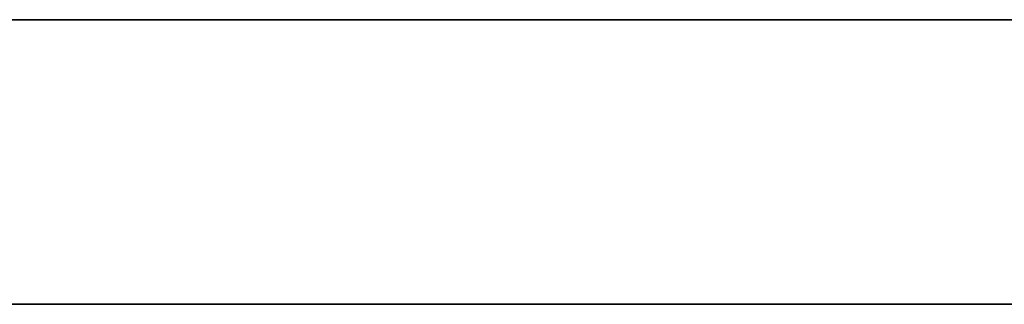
# Model space of a CAD drawing. Header units: millimetres. Extents: x -1100 to 1100, y -7 to 710.
# Tile 132 of 256: x -408.32 to -392.76, y 705.5 to 710. Entities that reach past the tile are written whole.
import ezdxf

# ---------------------------------------------------------------- set-up
doc = ezdxf.new("R2010")
doc.units = ezdxf.units.MM
doc.header["$MEASUREMENT"] = 0
doc.layers.add('IGES LEVEL 15', color=7, linetype='Continuous')

msp = doc.modelspace()

# ---------------------------------------------------------------- linework, layer by layer
at = {"layer": 'IGES LEVEL 15'}
for points in [[(-1100, 710, 0), (-1100, 710, 1200), (1100, 710, 1200), (1100, 710, 0)], [(1100, 710, 0), (1100, 710, -1200), (-1100, 710, -1200), (-1100, 710, 0)]]:
    msp.add_rational_spline(points, [1, 0.333333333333, 0.333333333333, 1], degree=3, dxfattribs=at)
at = {"layer": 'IGES LEVEL 15', "color": 253}
for points in [[(-1100, 710, 0), (-1100, 710, 1200), (1100, 710, 1200), (1100, 710, 0)], [(1100, 710, 0), (1100, 710, -1200), (-1100, 710, -1200), (-1100, 710, 0)], [(-1100, 710, 0), (-1100, 710, 1200), (1100, 710, 1200), (1100, 710, 0)], [(1100, 710, 0), (1100, 710, -1200), (-1100, 710, -1200), (-1100, 710, 0)], [(-1100, 705.5, 0), (-1100, 705.5, 1200), (1100, 705.5, 1200), (1100, 705.5, 0)], [(1100, 705.5, 0), (1100, 705.5, -1200), (-1100, 705.5, -1200), (-1100, 705.5, 0)]]:
    msp.add_rational_spline(points, [1, 0.333333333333, 0.333333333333, 1], degree=3, dxfattribs=at)
msp.add_open_spline([(-1100, 710, 0), (0, 710, 0), (1100, 710, 0)], degree=2, dxfattribs=at)

doc.saveas('drawing.dxf')
